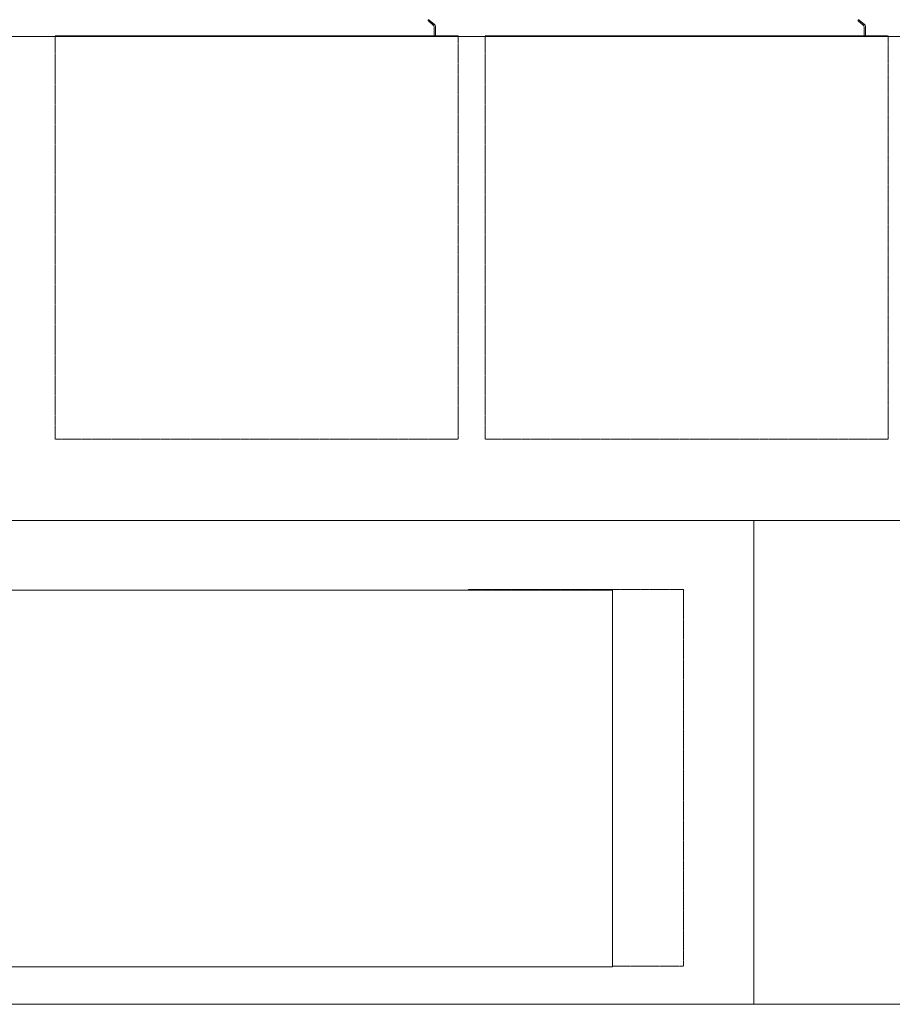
# Model space of a CAD drawing. Header units: millimetres. Extents: x -281 to 121694, y -16481 to 65128.
# Tile 6 of 256: x 12924 to 14548, y 10240 to 12071. Entities that reach past the tile are written whole.
import ezdxf

# ---------------------------------------------------------------- set-up
doc = ezdxf.new("R2010")
doc.units = ezdxf.units.MM
doc.linetypes.add('NLRS_Dash-0_6mm_Space-0_6mm_cpz', pattern=[1.2, 0.6, -0.6])
for name, color, linetype, lineweight in [('A--L$01A__Algemeen', 7, 'Continuous', 5), ('A--L82__LosseGebruikersInvent', 1, 'Continuous', 5), ('A--L8__LosseInventaris', 1, 'Continuous', 5), ('Specialty Equipment', 1, 'Continuous', 5)]:
    doc.layers.add(name, color=color, linetype=linetype, lineweight=lineweight)

# ---------------------------------------------------------------- blocks, each defined once
blk = doc.blocks.new('NLRS_82_FU_UN_lab en spoel tafels_gen_kad - labtafel zonder onderkast dxbxh 900x1800x950-V343-L_80_ 16')
at = {"layer": 'A--L$01A__Algemeen'}
for p, q in [((900, 262.7), (-900, 262.7)), ((900, -637.3), (900, 262.7)), ((-900, -637.3), (900, -637.3))]:
    blk.add_line(p, q, dxfattribs=at)
blk = doc.blocks.new('NLRS_82_FU_UN_lab en spoel tafels_gen_kad - labtafel zonder onderkast dxbxh 900x1200x950-V344-L_80_ 16')
at = {"layer": 'A--L$01A__Algemeen'}
for p, q in [((600, 637.3), (-600, 637.3)), ((-600, 637.3), (-600, -262.7)), ((600, -262.7), (600, 637.3)), ((300, -262.7), (600, -262.7))]:
    blk.add_line(p, q, dxfattribs=at)
blk = doc.blocks.new('NLRS_82_FU_UN_lab en spoel tafels_gen_kad - labtafel zonder onderkast dxbxh 900x1500x950-V345-L_80_ 16')
at = {"layer": 'A--L$01A__Algemeen'}
for p, q in [((750, 637.3), (-750, 637.3)), ((-750, 637.3), (-750, -262.7)), ((750, 567.4), (750, 637.3)), ((750, -262.7), (750, -132.6)), ((-750, -262.7), (750, -262.7))]:
    blk.add_line(p, q, dxfattribs=at)
blk = doc.blocks.new('NLRS_82_SE_LB_laboratorium apparaat space reservation_gen_cpz - lab apparaat_tafelniveau-57700677-L_80_ 16')
at = {"layer": 'A--L8__LosseInventaris', "linetype": 'NLRS_Dash-0_6mm_Space-0_6mm_cpz'}
for p, q in [((-200, 350), (200, 350)), ((-200, 350), (-200, 348.8)), ((200, 350), (200, -350)), ((68.2, -350), (200, -350))]:
    blk.add_line(p, q, dxfattribs=at)
blk = doc.blocks.new('NLRS_82_SE_LB_laboratorium apparaat space reservation_gen_cpz - lab apparaat_tafelniveau-57700746-L_80_ 16')
at = {"layer": 'A--L8__LosseInventaris', "linetype": 'NLRS_Dash-0_6mm_Space-0_6mm_cpz'}
for p, q in [((-350, 640), (350, 640)), ((-350, 640), (-350, -640)), ((350, 640), (350, -640)), ((-350, -640), (350, -640))]:
    blk.add_line(p, q, dxfattribs=at)
at = {"layer": 'Specialty Equipment'}
for p, q in [((350, 640), (-350, 640)), ((-350, 640), (-350, -640)), ((350, -640), (350, 640)), ((-350, -640), (350, -640))]:
    blk.add_line(p, q, dxfattribs=at)
blk = doc.blocks.new('NLRS_82_SE_UN_koelkast_vriezer_incubator_gen_kad - koelkast onder tafel dxbxh 750x750x850-V436-L_80_ 16')
at = {"layer": 'A--L8__LosseInventaris', "linetype": 'NLRS_Dash-0_6mm_Space-0_6mm_cpz'}
for p, q in [((-330.3, 79), (419.7, 79)), ((-330.3, -671), (-330.3, 79)), ((419.7, 79), (419.7, -671)), ((419.7, -671), (-330.3, -671))]:
    blk.add_line(p, q, dxfattribs=at)
at = {"layer": 'A--L8__LosseInventaris'}
for p, q in [((-317.8, -671), (410.2, -671)), ((-287.8, -671), (-287.8, -688.7)), ((-285.3, -687.5), (-285.3, -671)), ((-286, -692.5), (-276.3, -700.6)), ((-274.5, -698.9), (-283.5, -691.3))]:
    blk.add_line(p, q, dxfattribs=at)
for centre, radius, start, end in [((-282.8, -688.7), 5, 180, 230), ((-282.8, -688.7), 5, 180, 230), ((-280.3, -687.5), 5, 180, 230), ((-280.3, -687.5), 5, 180, 230), ((-275.3, -699.8), 1.26, 220, 50), ((-275.3, -699.8), 1.26, 220, 50)]:
    blk.add_arc(centre, radius, start, end, dxfattribs=at)
for points, knots in [([(-317.8, -671), (-317.9, -671), (-318, -671), (-318.2, -670.9), (-318.3, -670.9), (-318.4, -670.8), (-318.5, -670.7), (-318.7, -670.5), (-318.8, -670.3), (-318.8, -670.1), (-318.8, -670)], [0, 0, 0, 0, 0.166667, 0.25, 0.333333, 0.416667, 0.5, 0.666667, 0.833333, 1, 1, 1, 1]), ([(411.2, -670), (411.2, -670.1), (411.2, -670.3), (411.1, -670.5), (410.9, -670.7), (410.8, -670.8), (410.7, -670.9), (410.6, -670.9), (410.4, -671), (410.3, -671), (410.2, -671)], [-1, -1, -1, -1, -0.833333, -0.666667, -0.5, -0.416667, -0.333333, -0.25, -0.166667, 0, 0, 0, 0])]:
    blk.add_open_spline(points, degree=3, knots=knots, dxfattribs=at)

msp = doc.modelspace()

# ---------------------------------------------------------------- block references
at = {"layer": 'A--L82__LosseGebruikersInvent', "rotation": 180}
for name, p in [('NLRS_82_FU_UN_lab en spoel tafels_gen_kad - labtafel zonder onderkast dxbxh 900x1800x950-V343-L_80_ 16', (13690.1, 11402.7)), ('NLRS_82_FU_UN_lab en spoel tafels_gen_kad - labtafel zonder onderkast dxbxh 900x1500x950-V345-L_80_ 16', (13540.1, 10877.4)), ('NLRS_82_FU_UN_lab en spoel tafels_gen_kad - labtafel zonder onderkast dxbxh 900x1200x950-V344-L_80_ 16', (14890.1, 10877.4))]:
    msp.add_blockref(name, p, dxfattribs=at)
at = {"layer": 'A--L8__LosseInventaris', "linetype": 'NLRS_Dash-0_6mm_Space-0_6mm_cpz'}
for name, p, rotation in [('NLRS_82_SE_UN_koelkast_vriezer_incubator_gen_kad - koelkast onder tafel dxbxh 750x750x850-V436-L_80_ 16', (13409.8, 11370), 180), ('NLRS_82_SE_UN_koelkast_vriezer_incubator_gen_kad - koelkast onder tafel dxbxh 750x750x850-V436-L_80_ 16', (14209.8, 11370), 180), ('NLRS_82_SE_LB_laboratorium apparaat space reservation_gen_cpz - lab apparaat_tafelniveau-57700746-L_80_ 16', (13387.1, 10660), 89.9999999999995)]:
    msp.add_blockref(name, p, dxfattribs=dict(at, rotation=rotation))
msp.add_blockref('NLRS_82_SE_LB_laboratorium apparaat space reservation_gen_cpz - lab apparaat_tafelniveau-57700677-L_80_ 16', (13958.9, 10661.2), dxfattribs=at)

doc.saveas('drawing.dxf')
